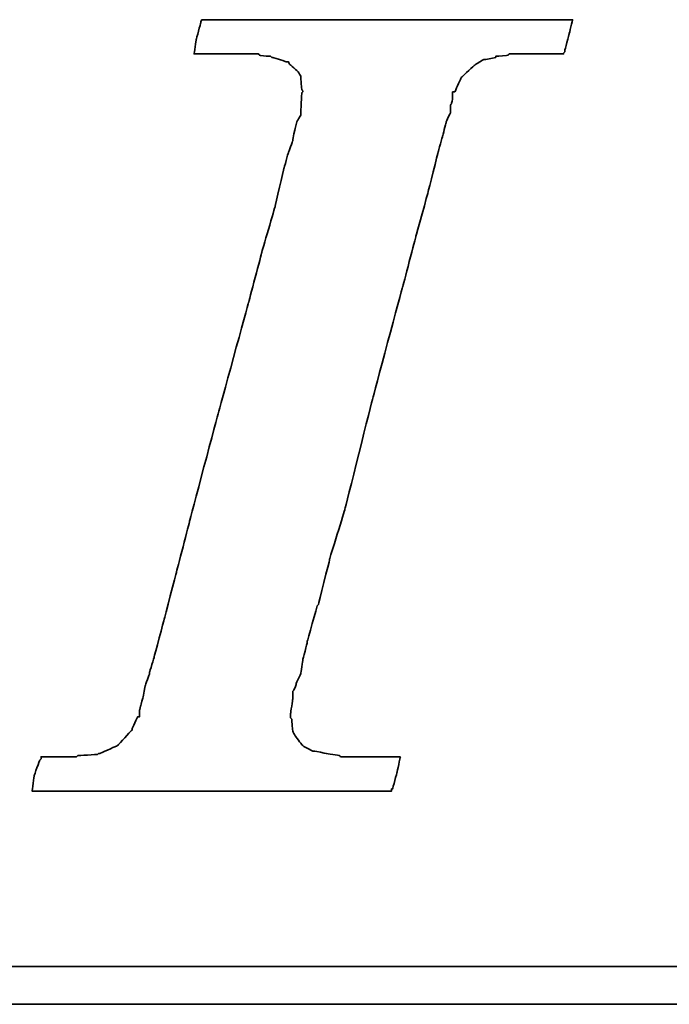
# Model space of a CAD drawing. Header units: millimetres. Extents: x 916 to 1153, y -118 to -41.
# Tile 31 of 50: x 1087.94 to 1089.2, y -97.98 to -96.06. Entities that reach past the tile are written whole.
import ezdxf

# ---------------------------------------------------------------- set-up
doc = ezdxf.new("R2010")
doc.units = ezdxf.units.MM
doc.header["$LTSCALE"] = 0.15
doc.layers.add('DIM', color=4, linetype='CONTINUOUS')
doc.layers.add('layer 1', color=7, linetype='CONTINUOUS')

# ---------------------------------------------------------------- blocks, each defined once
blk = doc.blocks.new('TBI MOTION logo(完整正式版)')
at = {"layer": 'layer 1', "color": 22, "lineweight": 35}
for points, knots in [([(-40.59125, -7.94375), (-40.59125, -7.94375), (-40.97375, -7.94375), (-40.97375, -7.94375), (-40.97375, -7.94375), (-40.97375, -7.94375), (-41.38125, -7.94375), (-41.38125, -7.94375), (-41.38125, -7.94375), (-41.38125, -7.94375), (-41.54875, -7.94375), (-41.54875, -7.94375), (-41.54875, -7.94375), (-41.54875, -7.94375), (-41.59875, -7.94375), (-41.59875, -7.94375), (-41.59875, -7.94375), (-41.59875, -7.94375), (-41.88375, -7.94375), (-41.88375, -7.94375), (-41.88375, -7.94375), (-41.88375, -7.94375), (-41.90875, -7.91875), (-41.90875, -7.91875), (-41.90875, -7.91875), (-41.90875, -7.91875), (-42.19875, -7.87125), (-42.19875, -7.87125), (-42.19875, -7.87125), (-42.19875, -7.87125), (-42.43875, -7.82375), (-42.43875, -7.82375), (-42.43875, -7.82375), (-42.43875, -7.82375), (-42.45875, -7.82375), (-42.45875, -7.82375), (-42.45875, -7.82375), (-42.45875, -7.82375), (-42.48625, -7.82375), (-42.48625, -7.82375), (-42.48625, -7.82375), (-42.48625, -7.82375), (-42.67625, -7.72375), (-42.67625, -7.72375), (-42.67625, -7.72375), (-42.67625, -7.72375), (-42.70125, -7.70375), (-42.70125, -7.70375), (-42.70125, -7.70375), (-42.70125, -7.70375), (-42.72375, -7.67875), (-42.72375, -7.67875), (-42.72375, -7.67875), (-42.72375, -7.67875), (-42.86875, -7.48875), (-42.86875, -7.48875), (-42.86875, -7.48875), (-42.86875, -7.48875), (-42.89375, -7.43875), (-42.89375, -7.43875), (-42.89375, -7.43875), (-42.89375, -7.43875), (-42.91875, -7.38875), (-42.91875, -7.38875), (-42.91875, -7.38875), (-42.91875, -7.38875), (-42.93875, -7.12875), (-42.93875, -7.12875), (-42.93875, -7.12875), (-42.93875, -7.12875), (-42.96375, -7.10375), (-42.96375, -7.10375), (-42.96375, -7.10375), (-42.96375, -7.10375), (-42.96375, -7.05375), (-42.96375, -7.05375), (-42.96375, -7.05375), (-42.96375, -7.05375), (-42.96375, -7.00875), (-42.96375, -7.00875), (-42.96375, -7.00875), (-42.96375, -7.00875), (-42.91875, -6.69625), (-42.91875, -6.69625), (-42.91875, -6.69625), (-42.91875, -6.69625), (-42.91875, -6.62375), (-42.91875, -6.62375), (-42.91875, -6.62375), (-42.91875, -6.62375), (-42.91875, -6.59625), (-42.91875, -6.59625), (-42.91875, -6.59625), (-42.91875, -6.59625), (-42.91875, -6.57375), (-42.91875, -6.57375), (-42.91875, -6.57375), (-42.91875, -6.57375), (-42.91875, -6.52875), (-42.91875, -6.52875), (-42.91875, -6.52875), (-42.91875, -6.52875), (-42.89375, -6.50375), (-42.89375, -6.50375), (-42.89375, -6.50375), (-42.89375, -6.50375), (-42.84375, -6.38375), (-42.84375, -6.38375), (-42.84375, -6.38375), (-42.84375, -6.38375), (-42.84375, -6.35875), (-42.84375, -6.35875), (-42.84375, -6.35875), (-42.84375, -6.35875), (-42.74625, -6.14375), (-42.74625, -6.14375), (-42.74625, -6.14375), (-42.74625, -6.14375), (-42.70125, -5.85375), (-42.70125, -5.85375), (-42.70125, -5.85375), (-42.70125, -5.85375), (-42.60375, -5.47125), (-42.60375, -5.47125), (-42.60375, -5.47125), (-42.60375, -5.47125), (-42.60375, -5.44875), (-42.60375, -5.44875), (-42.60375, -5.44875), (-42.60375, -5.44875), (-42.38875, -4.67875), (-42.38875, -4.67875), (-42.38875, -4.67875), (-42.38875, -4.67875), (-42.36375, -4.65375), (-42.36375, -4.65375), (-42.36375, -4.65375), (-42.36375, -4.65375), (-42.12375, -3.69625), (-42.12375, -3.69625), (-42.12375, -3.69625), (-42.12375, -3.69625), (-42.12375, -3.67374), (-42.12375, -3.67374), (-42.12375, -3.67374), (-42.12375, -3.67374), (-41.78875, -2.59374), (-41.78875, -2.59374), (-41.78875, -2.59374), (-41.78875, -2.59374), (-41.18875, -0.19375), (-41.18875, -0.19375), (-41.18875, -0.19375), (-41.18875, -0.19375), (-40.54375, 2.20624), (-40.54375, 2.20624), (-40.54375, 2.20624), (-40.54375, 2.20624), (-40.25375, 3.30875), (-40.25375, 3.30875), (-40.25375, 3.30875), (-40.25375, 3.30875), (-39.98875, 4.27125), (-39.98875, 4.27125), (-39.98875, 4.27125), (-39.98875, 4.27125), (-39.77375, 5.13125), (-39.77375, 5.13125), (-39.77375, 5.13125), (-39.77375, 5.13125), (-39.67875, 5.47125), (-39.67875, 5.47125), (-39.67875, 5.47125), (-39.67875, 5.47125), (-39.60375, 5.75625), (-39.60375, 5.75625), (-39.60375, 5.75625), (-39.60375, 5.75625), (-39.60375, 5.78125), (-39.60375, 5.78125), (-39.60375, 5.78125), (-39.60375, 5.78125), (-39.50875, 5.97125), (-39.50875, 5.97125), (-39.50875, 5.97125), (-39.50875, 5.97125), (-39.50875, 6.13875), (-39.50875, 6.13875), (-39.50875, 6.13875), (-39.50875, 6.13875), (-39.48625, 6.16625), (-39.48625, 6.16625), (-39.48625, 6.16625), (-39.48625, 6.16625), (-39.46125, 6.28625), (-39.46125, 6.28625), (-39.46125, 6.28625), (-39.46125, 6.28625), (-39.46125, 6.42625), (-39.46125, 6.42625), (-39.46125, 6.42625), (-39.46125, 6.42625), (-39.41375, 6.42625), (-39.41375, 6.42625), (-39.41375, 6.42625), (-39.41375, 6.42625), (-39.29375, 6.69125), (-39.29375, 6.69125), (-39.29375, 6.69125), (-39.29375, 6.69125), (-39.26875, 6.74125), (-39.26875, 6.74125), (-39.26875, 6.74125), (-39.26875, 6.74125), (-39.24375, 6.76625), (-39.24375, 6.76625), (-39.24375, 6.76625), (-39.24375, 6.76625), (-38.98375, 7.00624), (-38.98375, 7.00624), (-38.98375, 7.00624), (-38.98375, 7.00624), (-38.95625, 7.02624), (-38.95625, 7.02624), (-38.95625, 7.02624), (-38.95625, 7.02624), (-38.78875, 7.12624), (-38.78875, 7.12624), (-38.78875, 7.12624), (-38.78875, 7.12624), (-38.76375, 7.12624), (-38.76375, 7.12624), (-38.76375, 7.12624), (-38.76375, 7.12624), (-38.74375, 7.12624), (-38.74375, 7.12624), (-38.74375, 7.12624), (-38.74375, 7.12624), (-38.52875, 7.17125), (-38.52875, 7.17125), (-38.52875, 7.17125), (-38.52875, 7.17125), (-38.52875, 7.19624), (-38.52875, 7.19624), (-38.52875, 7.19624), (-38.52875, 7.19624), (-38.50375, 7.19624), (-38.50375, 7.19624), (-38.50375, 7.19624), (-38.50375, 7.19624), (-38.26125, 7.21875), (-38.26125, 7.21875), (-38.26125, 7.21875), (-38.26125, 7.21875), (-38.23875, 7.24624), (-38.23875, 7.24624), (-38.23875, 7.24624), (-38.23875, 7.24624), (-38.21625, 7.24624), (-38.21625, 7.24624), (-38.21625, 7.24624), (-38.21625, 7.24624), (-38.18875, 7.24624), (-38.18875, 7.24624), (-38.18875, 7.24624), (-38.18875, 7.24624), (-37.90375, 7.24624), (-37.90375, 7.24624), (-37.90375, 7.24624), (-37.90375, 7.24624), (-37.85375, 7.24624), (-37.85375, 7.24624), (-37.85375, 7.24624), (-37.85375, 7.24624), (-37.75875, 7.24624), (-37.75875, 7.24624), (-37.75875, 7.24624), (-37.75875, 7.24624), (-37.42375, 7.24624), (-37.42375, 7.24624), (-37.42375, 7.24624), (-37.42375, 7.24624), (-37.08875, 7.24624), (-37.08875, 7.24624), (-37.08875, 7.24624), (-37.08875, 7.24624), (-37.06375, 7.24624), (-37.06375, 7.24624), (-37.06375, 7.24624), (-37.06375, 7.24624), (-37.06375, 7.26624), (-37.06375, 7.26624), (-37.06375, 7.26624), (-37.06375, 7.26624), (-37.03875, 7.29125), (-37.03875, 7.29125), (-37.03875, 7.29125), (-37.03875, 7.29125), (-37.03875, 7.31625), (-37.03875, 7.31625), (-37.03875, 7.31625), (-37.03875, 7.31625), (-36.94125, 7.67625), (-36.94125, 7.67625), (-36.94125, 7.67625), (-36.94125, 7.67625), (-36.86875, 7.98625), (-36.86875, 7.98625), (-36.86875, 7.98625), (-36.86875, 7.98625), (-36.98875, 7.98625), (-36.98875, 7.98625), (-36.98875, 7.98625), (-36.98875, 7.98625), (-37.42375, 7.98625), (-37.42375, 7.98625), (-37.42375, 7.98625), (-37.42375, 7.98625), (-37.94875, 7.98625), (-37.94875, 7.98625), (-37.94875, 7.98625), (-37.94875, 7.98625), (-38.57375, 7.98625), (-38.57375, 7.98625), (-38.57375, 7.98625), (-38.57375, 7.98625), (-39.29375, 7.98625), (-39.29375, 7.98625), (-39.29375, 7.98625), (-39.29375, 7.98625), (-40.82875, 7.98625), (-40.82875, 7.98625), (-40.82875, 7.98625), (-40.82875, 7.98625), (-42.36375, 7.98625), (-42.36375, 7.98625), (-42.36375, 7.98625), (-42.36375, 7.98625), (-43.08375, 7.98625), (-43.08375, 7.98625), (-43.08375, 7.98625), (-43.08375, 7.98625), (-43.70875, 7.98625), (-43.70875, 7.98625), (-43.70875, 7.98625), (-43.70875, 7.98625), (-44.23375, 7.98625), (-44.23375, 7.98625), (-44.23375, 7.98625), (-44.23375, 7.98625), (-44.66875, 7.98625), (-44.66875, 7.98625), (-44.66875, 7.98625), (-44.66875, 7.98625), (-44.88375, 7.98625), (-44.88375, 7.98625), (-44.88375, 7.98625), (-44.88375, 7.98625), (-44.90875, 7.94125), (-44.90875, 7.94125), (-44.90875, 7.94125), (-44.90875, 7.94125), (-44.90875, 7.91625), (-44.90875, 7.91625), (-44.90875, 7.91625), (-44.90875, 7.91625), (-45.00375, 7.55625), (-45.00375, 7.55625), (-45.00375, 7.55625), (-45.00375, 7.55625), (-45.05375, 7.24624), (-45.05375, 7.24624), (-45.05375, 7.24624), (-45.05375, 7.24624), (-44.61875, 7.24624), (-44.61875, 7.24624), (-44.61875, 7.24624), (-44.61875, 7.24624), (-44.11375, 7.24624), (-44.11375, 7.24624), (-44.11375, 7.24624), (-44.11375, 7.24624), (-43.99375, 7.24624), (-43.99375, 7.24624), (-43.99375, 7.24624), (-43.99375, 7.24624), (-43.94625, 7.24624), (-43.94625, 7.24624), (-43.94625, 7.24624), (-43.94625, 7.24624), (-43.92374, 7.24624), (-43.92374, 7.24624), (-43.92374, 7.24624), (-43.92374, 7.24624), (-43.65875, 7.24624), (-43.65875, 7.24624), (-43.65875, 7.24624), (-43.65875, 7.24624), (-43.63875, 7.21875), (-43.63875, 7.21875), (-43.63875, 7.21875), (-43.63875, 7.21875), (-43.46875, 7.19624), (-43.46875, 7.19624), (-43.46875, 7.19624), (-43.46875, 7.19624), (-43.39875, 7.19624), (-43.39875, 7.19624), (-43.39875, 7.19624), (-43.39875, 7.19624), (-43.37125, 7.17125), (-43.37125, 7.17125), (-43.37125, 7.17125), (-43.37125, 7.17125), (-43.34875, 7.17125), (-43.34875, 7.17125), (-43.34875, 7.17125), (-43.34875, 7.17125), (-43.20375, 7.12624), (-43.20375, 7.12624), (-43.20375, 7.12624), (-43.20375, 7.12624), (-43.05875, 7.07624), (-43.05875, 7.07624), (-43.05875, 7.07624), (-43.05875, 7.07624), (-43.01375, 7.07624), (-43.01375, 7.07624), (-43.01375, 7.07624), (-43.01375, 7.07624), (-42.98875, 7.02624), (-42.98875, 7.02624), (-42.98875, 7.02624), (-42.98875, 7.02624), (-42.79875, 6.86125), (-42.79875, 6.86125), (-42.79875, 6.86125), (-42.79875, 6.86125), (-42.77375, 6.81125), (-42.77375, 6.81125), (-42.77375, 6.81125), (-42.77375, 6.81125), (-42.74625, 6.76625), (-42.74625, 6.76625), (-42.74625, 6.76625), (-42.74625, 6.76625), (-42.72375, 6.47625), (-42.72375, 6.47625), (-42.72375, 6.47625), (-42.72375, 6.47625), (-42.70125, 6.45124), (-42.70125, 6.45124), (-42.70125, 6.45124), (-42.70125, 6.45124), (-42.70125, 6.42625), (-42.70125, 6.42625), (-42.70125, 6.42625), (-42.70125, 6.42625), (-42.72375, 6.40625), (-42.72375, 6.40625), (-42.72375, 6.40625), (-42.72375, 6.40625), (-42.74625, 5.97125), (-42.74625, 5.97125), (-42.74625, 5.97125), (-42.74625, 5.97125), (-42.74625, 5.94625), (-42.74625, 5.94625), (-42.74625, 5.94625), (-42.74625, 5.94625), (-42.74625, 5.92625), (-42.74625, 5.92625), (-42.74625, 5.92625), (-42.74625, 5.92625), (-42.77375, 5.87625), (-42.77375, 5.87625), (-42.77375, 5.87625), (-42.77375, 5.87625), (-42.81875, 5.80625), (-42.81875, 5.80625), (-42.81875, 5.80625), (-42.81875, 5.80625), (-42.86875, 5.63625), (-42.86875, 5.63625), (-42.86875, 5.63625), (-42.86875, 5.63625), (-42.91875, 5.39625), (-42.91875, 5.39625), (-42.91875, 5.39625), (-42.91875, 5.39625), (-42.91875, 5.37124), (-42.91875, 5.37124), (-42.91875, 5.37124), (-42.91875, 5.37124), (-43.01375, 5.10874), (-43.01375, 5.10874), (-43.01375, 5.10874), (-43.01375, 5.10874), (-43.10875, 4.77124), (-43.10875, 4.77124), (-43.10875, 4.77124), (-43.10875, 4.77124), (-43.29875, 3.95625), (-43.29875, 3.95625), (-43.29875, 3.95625), (-43.29875, 3.95625), (-43.58875, 2.95125), (-43.58875, 2.95125), (-43.58875, 2.95125), (-43.58875, 2.95125), (-43.87375, 1.87125), (-43.87375, 1.87125), (-43.87375, 1.87125), (-43.87375, 1.87125), (-44.52625, -0.50374), (-44.52625, -0.50374), (-44.52625, -0.50374), (-44.52625, -0.50374), (-45.14875, -2.85375), (-45.14875, -2.85375), (-45.14875, -2.85375), (-45.14875, -2.85375), (-45.43375, -3.95875), (-45.43375, -3.95875), (-45.43375, -3.95875), (-45.43375, -3.95875), (-45.69875, -4.96875), (-45.69875, -4.96875), (-45.69875, -4.96875), (-45.69875, -4.96875), (-45.91375, -5.78375), (-45.91375, -5.78375), (-45.91375, -5.78375), (-45.91375, -5.78375), (-46.01375, -6.11875), (-46.01375, -6.11875), (-46.01375, -6.11875), (-46.01375, -6.11875), (-46.01375, -6.14375), (-46.01375, -6.14375), (-46.01375, -6.14375), (-46.01375, -6.14375), (-46.10875, -6.40875), (-46.10875, -6.40875), (-46.10875, -6.40875), (-46.10875, -6.40875), (-46.15375, -6.64875), (-46.15375, -6.64875), (-46.15375, -6.64875), (-46.15375, -6.64875), (-46.20375, -6.83875), (-46.20375, -6.83875), (-46.20375, -6.83875), (-46.20375, -6.83875), (-46.22875, -6.93375), (-46.22875, -6.93375), (-46.22875, -6.93375), (-46.22875, -6.93375), (-46.22875, -7.07875), (-46.22875, -7.07875), (-46.22875, -7.07875), (-46.22875, -7.07875), (-46.27375, -7.07875), (-46.27375, -7.07875), (-46.27375, -7.07875), (-46.27375, -7.07875), (-46.39375, -7.34375), (-46.39375, -7.34375), (-46.39375, -7.34375), (-46.39375, -7.34375), (-46.39375, -7.36875), (-46.39375, -7.36875), (-46.39375, -7.36875), (-46.39375, -7.36875), (-46.42125, -7.38875), (-46.42125, -7.38875), (-46.42125, -7.38875), (-46.42125, -7.38875), (-46.68375, -7.67875), (-46.68375, -7.67875), (-46.68375, -7.67875), (-46.68375, -7.67875), (-46.70875, -7.70375), (-46.70875, -7.70375), (-46.70875, -7.70375), (-46.70875, -7.70375), (-46.75375, -7.72375), (-46.75375, -7.72375), (-46.75375, -7.72375), (-46.75375, -7.72375), (-47.08875, -7.87125), (-47.08875, -7.87125), (-47.08875, -7.87125), (-47.08875, -7.87125), (-47.11625, -7.87125), (-47.11625, -7.87125), (-47.11625, -7.87125), (-47.11625, -7.87125), (-47.13875, -7.89375), (-47.13875, -7.89375), (-47.13875, -7.89375), (-47.13875, -7.89375), (-47.56875, -7.91875), (-47.56875, -7.91875), (-47.56875, -7.91875), (-47.56875, -7.91875), (-47.59625, -7.94375), (-47.59625, -7.94375), (-47.59625, -7.94375), (-47.59625, -7.94375), (-47.64375, -7.94375), (-47.64375, -7.94375), (-47.64375, -7.94375), (-47.64375, -7.94375), (-47.73625, -7.94375), (-47.73625, -7.94375), (-47.73625, -7.94375), (-47.73625, -7.94375), (-48.07375, -7.94375), (-48.07375, -7.94375), (-48.07375, -7.94375), (-48.07375, -7.94375), (-48.36125, -7.94375), (-48.36125, -7.94375), (-48.36125, -7.94375), (-48.36125, -7.94375), (-48.36125, -7.96625), (-48.36125, -7.96625), (-48.36125, -7.96625), (-48.36125, -7.96625), (-48.36125, -7.99125), (-48.36125, -7.99125), (-48.36125, -7.99125), (-48.36125, -7.99125), (-48.38875, -8.01375), (-48.38875, -8.01375), (-48.38875, -8.01375), (-48.38875, -8.01375), (-48.50875, -8.34875), (-48.50875, -8.34875), (-48.50875, -8.34875), (-48.50875, -8.34875), (-48.55375, -8.68625), (-48.55375, -8.68625), (-48.55375, -8.68625), (-48.55375, -8.68625), (-48.45875, -8.68625), (-48.45875, -8.68625), (-48.45875, -8.68625), (-48.45875, -8.68625), (-48.07375, -8.68625), (-48.07375, -8.68625), (-48.07375, -8.68625), (-48.07375, -8.68625), (-47.52375, -8.68625), (-47.52375, -8.68625), (-47.52375, -8.68625), (-47.52375, -8.68625), (-46.92375, -8.68625), (-46.92375, -8.68625), (-46.92375, -8.68625), (-46.92375, -8.68625), (-46.25375, -8.68625), (-46.25375, -8.68625), (-46.25375, -8.68625), (-46.25375, -8.68625), (-46.20375, -8.68625), (-46.20375, -8.68625), (-46.20375, -8.68625), (-46.20375, -8.68625), (-44.71375, -8.68625), (-44.71375, -8.68625), (-44.71375, -8.68625), (-44.71375, -8.68625), (-43.22875, -8.68625), (-43.22875, -8.68625), (-43.22875, -8.68625), (-43.22875, -8.68625), (-42.55875, -8.68625), (-42.55875, -8.68625), (-42.55875, -8.68625), (-42.55875, -8.68625), (-42.50875, -8.68625), (-42.50875, -8.68625), (-42.50875, -8.68625), (-42.50875, -8.68625), (-41.93375, -8.68625), (-41.93375, -8.68625), (-41.93375, -8.68625), (-41.93375, -8.68625), (-41.38125, -8.68625), (-41.38125, -8.68625), (-41.38125, -8.68625), (-41.38125, -8.68625), (-40.97375, -8.68625), (-40.97375, -8.68625), (-40.97375, -8.68625), (-40.97375, -8.68625), (-40.78125, -8.68625), (-40.78125, -8.68625), (-40.78125, -8.68625), (-40.78125, -8.68625), (-40.78125, -8.63875), (-40.78125, -8.63875), (-40.78125, -8.63875), (-40.78125, -8.63875), (-40.75875, -8.63875), (-40.75875, -8.63875), (-40.75875, -8.63875), (-40.75875, -8.63875), (-40.66375, -8.27875), (-40.66375, -8.27875), (-40.66375, -8.27875), (-40.66375, -8.27875), (-40.59125, -7.94375), (-40.59125, -7.94375)], [0, 0, 0, 0, 0.00558659, 0.00558659, 0.00558659, 0.0055866, 0.01117318, 0.01117318, 0.01117318, 0.01117319, 0.01675978, 0.01675978, 0.01675978, 0.01675979, 0.02234637, 0.02234637, 0.02234637, 0.02234638, 0.02793296, 0.02793296, 0.02793296, 0.02793297, 0.03351955, 0.03351955, 0.03351955, 0.03351956, 0.03910615, 0.03910615, 0.03910615, 0.03910616, 0.04469274, 0.04469274, 0.04469274, 0.04469275, 0.05027933, 0.05027933, 0.05027933, 0.05027934, 0.05586592, 0.05586592, 0.05586592, 0.05586593, 0.06145251, 0.06145251, 0.06145251, 0.06145252, 0.06703911, 0.06703911, 0.06703911, 0.06703912, 0.0726257, 0.0726257, 0.0726257, 0.07262571, 0.07821229, 0.07821229, 0.07821229, 0.0782123, 0.08379888, 0.08379888, 0.08379888, 0.08379889, 0.08938547, 0.08938547, 0.08938547, 0.08938548, 0.09497207, 0.09497207, 0.09497207, 0.09497208, 0.10055866, 0.10055866, 0.10055866, 0.10055867, 0.10614525, 0.10614525, 0.10614525, 0.10614526, 0.11173184, 0.11173184, 0.11173184, 0.11173185, 0.11731844, 0.11731844, 0.11731844, 0.11731845, 0.12290503, 0.12290503, 0.12290503, 0.12290504, 0.12849162, 0.12849162, 0.12849162, 0.12849163, 0.13407821, 0.13407821, 0.13407821, 0.13407822, 0.1396648, 0.1396648, 0.1396648, 0.13966481, 0.1452514, 0.1452514, 0.1452514, 0.14525141, 0.15083799, 0.15083799, 0.15083799, 0.150838, 0.15642458, 0.15642458, 0.15642458, 0.15642459, 0.16201117, 0.16201117, 0.16201117, 0.16201118, 0.16759777, 0.16759777, 0.16759777, 0.16759778, 0.17318436, 0.17318436, 0.17318436, 0.17318437, 0.17877095, 0.17877095, 0.17877095, 0.17877096, 0.18435754, 0.18435754, 0.18435754, 0.18435755, 0.18994413, 0.18994413, 0.18994413, 0.18994414, 0.19553073, 0.19553073, 0.19553073, 0.19553074, 0.20111732, 0.20111732, 0.20111732, 0.20111733, 0.20670391, 0.20670391, 0.20670391, 0.20670392, 0.2122905, 0.2122905, 0.2122905, 0.21229051, 0.21787709, 0.21787709, 0.21787709, 0.2178771, 0.22346369, 0.22346369, 0.22346369, 0.2234637, 0.22905028, 0.22905028, 0.22905028, 0.22905029, 0.23463687, 0.23463687, 0.23463687, 0.23463688, 0.24022346, 0.24022346, 0.24022346, 0.24022347, 0.24581006, 0.24581006, 0.24581006, 0.24581007, 0.25139665, 0.25139665, 0.25139665, 0.25139666, 0.25698324, 0.25698324, 0.25698324, 0.25698325, 0.26256983, 0.26256983, 0.26256983, 0.26256984, 0.26815642, 0.26815642, 0.26815642, 0.26815643, 0.27374302, 0.27374302, 0.27374302, 0.27374303, 0.27932961, 0.27932961, 0.27932961, 0.27932962, 0.2849162, 0.2849162, 0.2849162, 0.28491621, 0.29050279, 0.29050279, 0.29050279, 0.2905028, 0.29608939, 0.29608939, 0.29608939, 0.2960894, 0.30167598, 0.30167598, 0.30167598, 0.30167599, 0.30726257, 0.30726257, 0.30726257, 0.30726258, 0.31284916, 0.31284916, 0.31284916, 0.31284917, 0.31843575, 0.31843575, 0.31843575, 0.31843576, 0.32402235, 0.32402235, 0.32402235, 0.32402236, 0.32960894, 0.32960894, 0.32960894, 0.32960895, 0.33519553, 0.33519553, 0.33519553, 0.33519554, 0.34078212, 0.34078212, 0.34078212, 0.34078213, 0.34636872, 0.34636872, 0.34636872, 0.34636873, 0.35195531, 0.35195531, 0.35195531, 0.35195532, 0.3575419, 0.3575419, 0.3575419, 0.35754191, 0.36312849, 0.36312849, 0.36312849, 0.3631285, 0.36871508, 0.36871508, 0.36871508, 0.36871509, 0.37430168, 0.37430168, 0.37430168, 0.37430169, 0.37988827, 0.37988827, 0.37988827, 0.37988828, 0.38547486, 0.38547486, 0.38547486, 0.38547487, 0.39106145, 0.39106145, 0.39106145, 0.39106146, 0.39664804, 0.39664804, 0.39664804, 0.39664805, 0.40223464, 0.40223464, 0.40223464, 0.40223465, 0.40782123, 0.40782123, 0.40782123, 0.40782124, 0.41340782, 0.41340782, 0.41340782, 0.41340783, 0.41899441, 0.41899441, 0.41899441, 0.41899442, 0.42458101, 0.42458101, 0.42458101, 0.42458102, 0.4301676, 0.4301676, 0.4301676, 0.43016761, 0.43575419, 0.43575419, 0.43575419, 0.4357542, 0.44134078, 0.44134078, 0.44134078, 0.44134079, 0.44692737, 0.44692737, 0.44692737, 0.44692738, 0.45251397, 0.45251397, 0.45251397, 0.45251398, 0.45810056, 0.45810056, 0.45810056, 0.45810057, 0.46368715, 0.46368715, 0.46368715, 0.46368716, 0.46927374, 0.46927374, 0.46927374, 0.46927375, 0.47486034, 0.47486034, 0.47486034, 0.47486035, 0.48044693, 0.48044693, 0.48044693, 0.48044694, 0.48603352, 0.48603352, 0.48603352, 0.48603353, 0.49162011, 0.49162011, 0.49162011, 0.49162012, 0.4972067, 0.4972067, 0.4972067, 0.49720671, 0.5027933, 0.5027933, 0.5027933, 0.50279331, 0.50837989, 0.50837989, 0.50837989, 0.5083799, 0.51396648, 0.51396648, 0.51396648, 0.51396649, 0.51955307, 0.51955307, 0.51955307, 0.51955308, 0.52513966, 0.52513966, 0.52513966, 0.52513967, 0.53072626, 0.53072626, 0.53072626, 0.53072627, 0.53631285, 0.53631285, 0.53631285, 0.53631286, 0.54189944, 0.54189944, 0.54189944, 0.54189945, 0.54748603, 0.54748603, 0.54748603, 0.54748604, 0.55307263, 0.55307263, 0.55307263, 0.55307264, 0.55865922, 0.55865922, 0.55865922, 0.55865923, 0.56424581, 0.56424581, 0.56424581, 0.56424582, 0.5698324, 0.5698324, 0.5698324, 0.56983241, 0.57541899, 0.57541899, 0.57541899, 0.575419, 0.58100559, 0.58100559, 0.58100559, 0.5810056, 0.58659218, 0.58659218, 0.58659218, 0.58659219, 0.59217877, 0.59217877, 0.59217877, 0.59217878, 0.59776536, 0.59776536, 0.59776536, 0.59776537, 0.60335196, 0.60335196, 0.60335196, 0.60335197, 0.60893855, 0.60893855, 0.60893855, 0.60893856, 0.61452514, 0.61452514, 0.61452514, 0.61452515, 0.62011173, 0.62011173, 0.62011173, 0.62011174, 0.62569832, 0.62569832, 0.62569832, 0.62569833, 0.63128492, 0.63128492, 0.63128492, 0.63128493, 0.63687151, 0.63687151, 0.63687151, 0.63687152, 0.6424581, 0.6424581, 0.6424581, 0.64245811, 0.64804469, 0.64804469, 0.64804469, 0.6480447, 0.65363128, 0.65363128, 0.65363128, 0.65363129, 0.65921788, 0.65921788, 0.65921788, 0.65921789, 0.66480447, 0.66480447, 0.66480447, 0.66480448, 0.67039106, 0.67039106, 0.67039106, 0.67039107, 0.67597765, 0.67597765, 0.67597765, 0.67597766, 0.68156425, 0.68156425, 0.68156425, 0.68156426, 0.68715084, 0.68715084, 0.68715084, 0.68715085, 0.69273743, 0.69273743, 0.69273743, 0.69273744, 0.69832402, 0.69832402, 0.69832402, 0.69832403, 0.70391061, 0.70391061, 0.70391061, 0.70391062, 0.70949721, 0.70949721, 0.70949721, 0.70949722, 0.7150838, 0.7150838, 0.7150838, 0.71508381, 0.72067039, 0.72067039, 0.72067039, 0.7206704, 0.72625698, 0.72625698, 0.72625698, 0.72625699, 0.73184358, 0.73184358, 0.73184358, 0.73184359, 0.73743017, 0.73743017, 0.73743017, 0.73743018, 0.74301676, 0.74301676, 0.74301676, 0.74301677, 0.74860335, 0.74860335, 0.74860335, 0.74860336, 0.75418994, 0.75418994, 0.75418994, 0.75418995, 0.75977654, 0.75977654, 0.75977654, 0.75977655, 0.76536313, 0.76536313, 0.76536313, 0.76536314, 0.77094972, 0.77094972, 0.77094972, 0.77094973, 0.77653631, 0.77653631, 0.77653631, 0.77653632, 0.78212291, 0.78212291, 0.78212291, 0.78212292, 0.7877095, 0.7877095, 0.7877095, 0.78770951, 0.79329609, 0.79329609, 0.79329609, 0.7932961, 0.79888268, 0.79888268, 0.79888268, 0.79888269, 0.80446927, 0.80446927, 0.80446927, 0.80446928, 0.81005587, 0.81005587, 0.81005587, 0.81005588, 0.81564246, 0.81564246, 0.81564246, 0.81564247, 0.82122905, 0.82122905, 0.82122905, 0.82122906, 0.82681564, 0.82681564, 0.82681564, 0.82681565, 0.83240223, 0.83240223, 0.83240223, 0.83240224, 0.83798883, 0.83798883, 0.83798883, 0.83798884, 0.84357542, 0.84357542, 0.84357542, 0.84357543, 0.84916201, 0.84916201, 0.84916201, 0.84916202, 0.8547486, 0.8547486, 0.8547486, 0.85474861, 0.8603352, 0.8603352, 0.8603352, 0.86033521, 0.86592179, 0.86592179, 0.86592179, 0.8659218, 0.87150838, 0.87150838, 0.87150838, 0.87150839, 0.87709497, 0.87709497, 0.87709497, 0.87709498, 0.88268156, 0.88268156, 0.88268156, 0.88268157, 0.88826816, 0.88826816, 0.88826816, 0.88826817, 0.89385475, 0.89385475, 0.89385475, 0.89385476, 0.89944134, 0.89944134, 0.89944134, 0.89944135, 0.90502793, 0.90502793, 0.90502793, 0.90502794, 0.91061453, 0.91061453, 0.91061453, 0.91061454, 0.91620112, 0.91620112, 0.91620112, 0.91620113, 0.92178771, 0.92178771, 0.92178771, 0.92178772, 0.9273743, 0.9273743, 0.9273743, 0.92737431, 0.93296089, 0.93296089, 0.93296089, 0.9329609, 0.93854749, 0.93854749, 0.93854749, 0.9385475, 0.94413408, 0.94413408, 0.94413408, 0.94413409, 0.94972067, 0.94972067, 0.94972067, 0.94972068, 0.95530726, 0.95530726, 0.95530726, 0.95530727, 0.96089385, 0.96089385, 0.96089385, 0.96089386, 0.96648045, 0.96648045, 0.96648045, 0.96648046, 0.97206704, 0.97206704, 0.97206704, 0.97206705, 0.97765363, 0.97765363, 0.97765363, 0.97765364, 0.98324022, 0.98324022, 0.98324022, 0.98324023, 0.98882682, 0.98882682, 0.98882682, 0.98882683, 0.99441341, 0.99441341, 0.99441341, 0.99441342, 1, 1, 1, 1]), ([(75.90875, -9.47875), (75.90875, -9.47875), (75.90875, -12.28625), (75.90875, -12.28625), (75.90875, -12.28625), (75.90875, -12.28625), (75.90875, -12.47875), (75.90875, -12.47875), (75.90875, -12.47875), (75.90875, -12.47875), (75.71625, -12.47875), (75.71625, -12.47875), (75.71625, -12.47875), (75.71625, -12.47875), (-88.32875, -12.47875), (-88.32875, -12.47875), (-88.32875, -12.47875), (-88.32875, -12.47875), (-88.32875, -13.29375), (-88.32875, -13.29375), (-88.32875, -13.29375), (-88.32875, -13.29375), (82.89125, -13.29375), (82.89125, -13.29375), (82.89125, -13.29375), (82.89125, -13.29375), (75.90875, -9.47875), (75.90875, -9.47875)], [0, 0, 0, 0, 0.14285714, 0.14285714, 0.14285714, 0.14285715, 0.28571429, 0.28571429, 0.28571429, 0.2857143, 0.42857143, 0.42857143, 0.42857143, 0.42857144, 0.57142857, 0.57142857, 0.57142857, 0.57142858, 0.71428571, 0.71428571, 0.71428571, 0.71428572, 0.85714286, 0.85714286, 0.85714286, 0.85714287, 1, 1, 1, 1])]:
    blk.add_open_spline(points, degree=3, knots=knots, dxfattribs=at)

msp = doc.modelspace()

# ---------------------------------------------------------------- block references
at = {"layer": 'DIM', "color": 0, "xscale": 0.090033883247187, "yscale": 0.090033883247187, "zscale": 0.090033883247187}
msp.add_blockref('TBI MOTION logo(完整正式版)', (1092.3335, -96.7812), dxfattribs=at)

doc.saveas('drawing.dxf')
